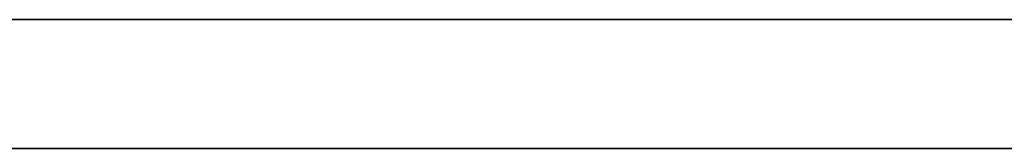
# Model space of a CAD drawing. Header units: millimetres. Extents: x -1100 to 1100, y -7 to 710.
# Tile 59 of 256: x -833.82 to -799.48, y 705.5 to 710. Entities that reach past the tile are written whole.
import ezdxf

# ---------------------------------------------------------------- set-up
doc = ezdxf.new("R2010")
doc.units = ezdxf.units.MM
doc.header["$MEASUREMENT"] = 0
doc.layers.add('IGES LEVEL 15', color=7, linetype='Continuous')

msp = doc.modelspace()

# ---------------------------------------------------------------- linework, layer by layer
at = {"layer": 'IGES LEVEL 15'}
for points in [[(-1100, 710, 0), (-1100, 710, 1200), (1100, 710, 1200), (1100, 710, 0)], [(1100, 710, 0), (1100, 710, -1200), (-1100, 710, -1200), (-1100, 710, 0)]]:
    msp.add_rational_spline(points, [1, 0.333333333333, 0.333333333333, 1], degree=3, dxfattribs=at)
at = {"layer": 'IGES LEVEL 15', "color": 253}
for points in [[(-1100, 710, 0), (-1100, 710, 1200), (1100, 710, 1200), (1100, 710, 0)], [(1100, 710, 0), (1100, 710, -1200), (-1100, 710, -1200), (-1100, 710, 0)], [(-1100, 710, 0), (-1100, 710, 1200), (1100, 710, 1200), (1100, 710, 0)], [(1100, 710, 0), (1100, 710, -1200), (-1100, 710, -1200), (-1100, 710, 0)], [(-1100, 705.5, 0), (-1100, 705.5, 1200), (1100, 705.5, 1200), (1100, 705.5, 0)], [(1100, 705.5, 0), (1100, 705.5, -1200), (-1100, 705.5, -1200), (-1100, 705.5, 0)]]:
    msp.add_rational_spline(points, [1, 0.333333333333, 0.333333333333, 1], degree=3, dxfattribs=at)
msp.add_open_spline([(-1100, 710, 0), (0, 710, 0), (1100, 710, 0)], degree=2, dxfattribs=at)

doc.saveas('drawing.dxf')
